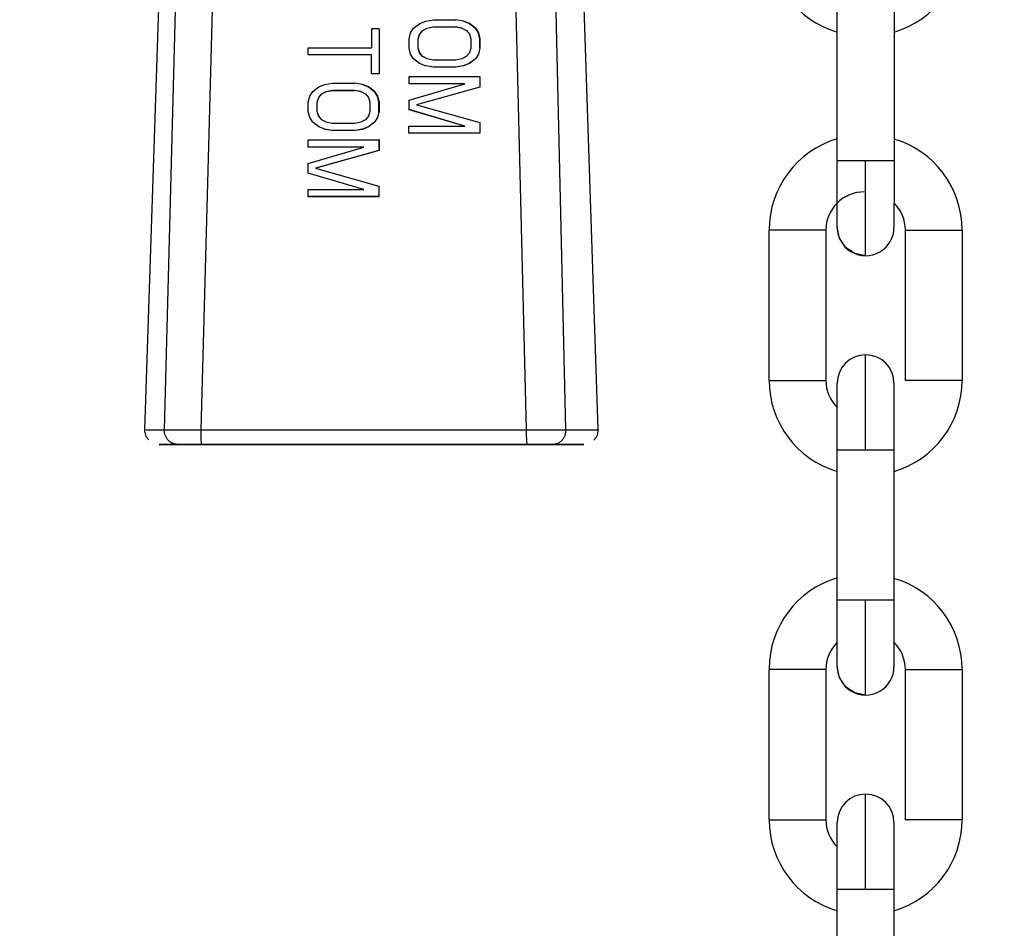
# Model space of a CAD drawing. Header units: inches. Extents: x 170 to 288, y 234 to 248.
# Tile 101 of 192: x 186.0206 to 186.1116, y 243.868 to 243.9521. Entities that reach past the tile are written whole.
import ezdxf

# ---------------------------------------------------------------- set-up
doc = ezdxf.new("R2010")
doc.units = ezdxf.units.IN
doc.header["$LTSCALE"] = 0.25
doc.header["$MEASUREMENT"] = 0
doc.layers.add('ANNOTATIONS', color=1, linetype='Continuous')
doc.layers.add('SLIM E GUIDE MOTOR LH', color=7, linetype='Continuous')
doc.styles.add('ARIAL', font='arial.ttf', dxfattribs={"height": 0.09375})
doc.dimstyles.new('STANDARD$0', dxfattribs={"dimtxt": 0.09375, "dimasz": 0.09375, "dimexe": 0.03125, "dimexo": 0.046875, "dimgap": 0.09, "dimtad": 0, "dimtih": 1, "dimtoh": 1, "dimdec": 4, "dimzin": 0, "dimdsep": 46, "dimtxsty": 'ARIAL', "dimcen": 0.09, "dimadec": 0, "dimazin": 0, "dimtfac": 1, "dimtdec": 4, "dimtofl": 0, "dimtmove": 0, "dimatfit": 1, "dimfxl": 1, "dimtolj": 1, "dimtzin": 0, "dimarcsym": 0})

# ---------------------------------------------------------------- blocks, each defined once
blk = doc.blocks.new('*D11')
at = {"layer": 'ANNOTATIONS', "color": 0, "lineweight": -2, "transparency": 16777216}
for p, q in [((185.6191465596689, 244.1437778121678), (187.0176164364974, 244.1437778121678)), ((186.9863664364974, 244.0500278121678), (186.9863664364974, 242.3590412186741)), ((186.9863664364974, 240.2331944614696), (186.9863664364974, 241.9241810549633)), ((185.7089299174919, 240.1394444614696), (187.0176164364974, 240.1394444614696))]:
    blk.add_line(p, q, dxfattribs=at)
at = {"layer": 'ANNOTATIONS', "color": 0, "transparency": 16777216}
for points in [[(186.9707414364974, 244.0500278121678), (187.0019914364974, 244.0500278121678), (186.9863664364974, 244.1437778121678)], [(186.9707414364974, 240.2331944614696), (187.0019914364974, 240.2331944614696), (186.9863664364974, 240.1394444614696)]]:
    blk.add_solid(points, dxfattribs=at)
at = {"layer": 'defpoints', "color": 0, "transparency": 16777216}
for p in [(185.5722715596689, 244.1437778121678), (186.9863664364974, 244.1437778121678), (185.6620549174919, 240.1394444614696)]:
    blk.add_point(p, dxfattribs=at)
at = {"layer": 'ANNOTATIONS', "color": 0, "transparency": 16777216, "insert": (186.9863664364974, 242.1416111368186), "char_height": 0.09375, "attachment_point": 5, "style": 'ARIAL'}
blk.add_mtext('\\A1;OPENING \\PHEIGHT', dxfattribs=at)

msp = doc.modelspace()

# ---------------------------------------------------------------- linework, layer by layer
at = {"layer": 'SLIM E GUIDE MOTOR LH'}
for p, q in [((186.0321434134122, 243.914163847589), (186.0358251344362, 244.0245746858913)), ((186.0703668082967, 244.0245741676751), (186.074045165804, 243.9141632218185)), ((186.0339486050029, 243.9141639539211), (186.0368417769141, 244.0222839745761)), ((186.0402889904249, 244.0222413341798), (186.0373053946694, 243.9141493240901)), ((186.0674493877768, 243.9141488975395), (186.0647613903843, 244.0222409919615)), ((186.0684933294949, 244.0222835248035), (186.071064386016, 243.9141634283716)), ((186.0961894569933, 243.9390549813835), (186.0961896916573, 243.9529657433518)), ((186.1014390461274, 243.9529656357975), (186.1014388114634, 243.9390548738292)), ((186.0575618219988, 243.9517652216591), (186.0581195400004, 243.9519838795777)), ((186.0581195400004, 243.9519838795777), (186.0588164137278, 243.952093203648)), ((186.0588164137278, 243.952093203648), (186.0609066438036, 243.9520931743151)), ((186.061603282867, 243.9519838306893), (186.0609066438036, 243.9520931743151)), ((186.0621603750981, 243.9517651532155), (186.061603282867, 243.9519838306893)), ((186.0616112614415, 243.9519809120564), (186.061603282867, 243.9519838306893)), ((186.0616112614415, 243.9519809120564), (186.0621683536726, 243.9517622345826)), ((186.0531118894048, 243.9512579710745), (186.0531094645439, 243.9495086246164)), ((186.0538086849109, 243.9512579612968), (186.0531118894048, 243.9512579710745)), ((186.0538086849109, 243.9512579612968), (186.0538029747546, 243.9471032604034)), ((186.0538086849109, 243.9512579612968), (186.0538166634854, 243.9512550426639)), ((186.0538166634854, 243.9512550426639), (186.0538109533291, 243.9471003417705)), ((186.0567244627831, 243.9508905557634), (186.0570037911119, 243.9513278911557)), ((186.0570037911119, 243.9513278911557), (186.0575618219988, 243.9517652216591)), ((186.0575604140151, 243.9507812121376), (186.0578395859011, 243.951109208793)), ((186.0575684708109, 243.9507782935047), (186.0578475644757, 243.9511062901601)), ((186.0578395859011, 243.951109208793), (186.0582579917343, 243.9513278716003)), ((186.0578395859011, 243.951109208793), (186.0578475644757, 243.9511062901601)), ((186.0578475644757, 243.9511062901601), (186.0582659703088, 243.9513249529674)), ((186.0582579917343, 243.9513278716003), (186.058815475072, 243.9514372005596)), ((186.0582579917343, 243.9513278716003), (186.0582659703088, 243.9513249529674)), ((186.0582659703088, 243.9513249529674), (186.0588235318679, 243.9514342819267)), ((186.058815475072, 243.9514372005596), (186.0609057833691, 243.9514371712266)), ((186.058815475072, 243.9514372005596), (186.0588235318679, 243.9514342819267)), ((186.0588235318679, 243.9514342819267), (186.0609137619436, 243.9514342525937)), ((186.0609057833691, 243.9514371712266), (186.0614630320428, 243.9513278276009)), ((186.0609057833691, 243.9514371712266), (186.0609137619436, 243.9514342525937)), ((186.0614671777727, 243.9513256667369), (186.0609137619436, 243.9514342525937)), ((186.0614630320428, 243.9513278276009), (186.0618808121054, 243.9511091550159)), ((186.0618808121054, 243.9511091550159), (186.0621590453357, 243.950781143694)), ((186.0627172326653, 243.9513278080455), (186.0621603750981, 243.9517651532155)), ((186.0621683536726, 243.9517622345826), (186.0621603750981, 243.9517651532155)), ((186.0621683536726, 243.9517622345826), (186.0627252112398, 243.9513248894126)), ((186.0629953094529, 243.9508904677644), (186.0627172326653, 243.9513278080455)), ((186.0627252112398, 243.9513248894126), (186.0627172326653, 243.9513278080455)), ((186.0627252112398, 243.9513248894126), (186.0630032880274, 243.9508875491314)), ((186.0565831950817, 243.9494692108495), (186.0565843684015, 243.950343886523)), ((186.0565843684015, 243.950343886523), (186.0567244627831, 243.9508905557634)), ((186.0574193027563, 243.9494692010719), (186.0574204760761, 243.9503438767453)), ((186.0574204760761, 243.9503438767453), (186.0575604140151, 243.9507812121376)), ((186.0574204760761, 243.9503438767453), (186.0574284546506, 243.9503409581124)), ((186.0574272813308, 243.9494662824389), (186.0574284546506, 243.9503409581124)), ((186.0574284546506, 243.9503409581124), (186.0575684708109, 243.9507782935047)), ((186.0575604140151, 243.9507812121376), (186.0575684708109, 243.9507782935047)), ((186.0621590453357, 243.950781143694), (186.0622978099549, 243.9503438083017)), ((186.0622978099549, 243.9503438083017), (186.0622966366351, 243.9494691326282)), ((186.0631339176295, 243.9503437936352), (186.0629953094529, 243.9508904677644)), ((186.0630032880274, 243.9508875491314), (186.0629953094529, 243.9508904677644)), ((186.0630032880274, 243.9508875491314), (186.063141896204, 243.9503408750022)), ((186.0631327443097, 243.9494691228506), (186.0631339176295, 243.9503437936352)), ((186.063141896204, 243.9503408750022), (186.0631339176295, 243.9503437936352)), ((186.063141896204, 243.9503408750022), (186.0631407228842, 243.9494662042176)), ((186.0472558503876, 243.9488526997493), (186.0472567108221, 243.9495087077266)), ((186.0472567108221, 243.9495087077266), (186.0531094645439, 243.9495086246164)), ((186.0567218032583, 243.9489225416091), (186.0565831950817, 243.9494692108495)), ((186.0575580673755, 243.9490318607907), (186.0574193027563, 243.9494692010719)), ((186.0574193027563, 243.9494692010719), (186.0574272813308, 243.9494662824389)), ((186.05756604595, 243.9490289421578), (186.0574272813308, 243.9494662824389)), ((186.0622966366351, 243.9494691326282), (186.0621566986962, 243.9490317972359)), ((186.0631327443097, 243.9494691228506), (186.0629926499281, 243.9489224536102)), ((186.0631407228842, 243.9494662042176), (186.0630006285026, 243.9489195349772)), ((186.0631327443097, 243.9494691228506), (186.0631407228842, 243.9494662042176)), ((186.0531086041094, 243.9488526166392), (186.0472558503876, 243.9488526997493)), ((186.0472638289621, 243.9488497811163), (186.0472558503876, 243.9488526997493)), ((186.0531086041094, 243.9488496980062), (186.0472638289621, 243.9488497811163)), ((186.0531061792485, 243.9471032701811), (186.0531086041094, 243.9488526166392)), ((186.0569998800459, 243.9484851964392), (186.0567218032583, 243.9489225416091)), ((186.0575567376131, 243.9480478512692), (186.0569998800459, 243.9484851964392)), ((186.0578363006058, 243.9487038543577), (186.0575580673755, 243.9490318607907)), ((186.0575580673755, 243.9490318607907), (186.05756604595, 243.9490289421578)), ((186.0578442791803, 243.9487009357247), (186.05756604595, 243.9490289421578)), ((186.0582540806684, 243.9484851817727), (186.0578363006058, 243.9487038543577)), ((186.0578363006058, 243.9487038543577), (186.0578442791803, 243.9487009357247)), ((186.058257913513, 243.9484844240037), (186.0578442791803, 243.9487009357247)), ((186.0588113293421, 243.9483758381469), (186.0582540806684, 243.9484851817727)), ((186.0609016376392, 243.9483758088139), (186.0588113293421, 243.9483758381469)), ((186.0614591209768, 243.9484851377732), (186.0609016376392, 243.9483758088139)), ((186.0618775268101, 243.9487037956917), (186.0614591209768, 243.9484851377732)), ((186.0621566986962, 243.9490317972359), (186.0618775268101, 243.9487037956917)), ((186.0627133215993, 243.9484851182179), (186.0621552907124, 243.9480477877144)), ((186.0627213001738, 243.9484821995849), (186.0621632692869, 243.9480448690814)), ((186.0629926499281, 243.9489224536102), (186.0627133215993, 243.9484851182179)), ((186.0627213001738, 243.9484821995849), (186.0627133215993, 243.9484851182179)), ((186.0630006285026, 243.9489195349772), (186.0627213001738, 243.9484821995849)), ((186.0630006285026, 243.9489195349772), (186.0629926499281, 243.9489224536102)), ((186.0581138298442, 243.9478291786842), (186.0575567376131, 243.9480478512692)), ((186.0588104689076, 243.9477198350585), (186.0581138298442, 243.9478291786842)), ((186.0581218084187, 243.9478262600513), (186.0581138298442, 243.9478291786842)), ((186.0588184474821, 243.9477169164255), (186.0581218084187, 243.9478262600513)), ((186.0609006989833, 243.9477198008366), (186.0588104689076, 243.9477198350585)), ((186.0588184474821, 243.9477169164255), (186.0588104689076, 243.9477198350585)), ((186.0609086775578, 243.9477168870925), (186.0588184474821, 243.9477169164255)), ((186.0615975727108, 243.9478291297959), (186.0609006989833, 243.9477198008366)), ((186.0609086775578, 243.9477168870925), (186.0609006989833, 243.9477198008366)), ((186.0616056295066, 243.9478262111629), (186.0609086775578, 243.9477168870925)), ((186.0621552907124, 243.9480477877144), (186.0615975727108, 243.9478291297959)), ((186.0616056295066, 243.9478262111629), (186.0615975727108, 243.9478291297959)), ((186.0621632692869, 243.9480448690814), (186.0616056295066, 243.9478262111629)), ((186.0621632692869, 243.9480448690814), (186.0621552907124, 243.9480477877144)), ((186.053114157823, 243.9471003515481), (186.0531061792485, 243.9471032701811)), ((186.0538029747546, 243.9471032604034), (186.0531061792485, 243.9471032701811)), ((186.0538109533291, 243.9471003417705), (186.053114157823, 243.9471003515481)), ((186.0538109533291, 243.9471003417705), (186.0538029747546, 243.9471032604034)), ((186.0565787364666, 243.9461891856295), (186.0565795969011, 243.946845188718)), ((186.0565795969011, 243.946845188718), (186.063129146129, 243.9468450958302)), ((186.063129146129, 243.9468450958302), (186.0631278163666, 243.9458610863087)), ((186.0631371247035, 243.9468421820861), (186.063129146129, 243.9468450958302)), ((186.0631371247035, 243.9468421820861), (186.0631357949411, 243.9458581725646)), ((186.0476692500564, 243.9454633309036), (186.0482272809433, 243.9459006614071)), ((186.0482272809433, 243.9459006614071), (186.048784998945, 243.9461193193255)), ((186.048784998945, 243.9461193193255), (186.0494818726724, 243.946228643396)), ((186.0489234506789, 243.9454633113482), (186.0494810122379, 243.9455726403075)), ((186.0489314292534, 243.9454603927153), (186.0494889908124, 243.9455697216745)), ((186.0494810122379, 243.9455726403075), (186.0515712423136, 243.9455726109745)), ((186.0494810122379, 243.9455726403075), (186.0494889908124, 243.9455697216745)), ((186.0494818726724, 243.946228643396), (186.0515721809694, 243.946228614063)), ((186.0494889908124, 243.9455697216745), (186.0515792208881, 243.9455696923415)), ((186.0515712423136, 243.9455726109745), (186.0521284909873, 243.9454632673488)), ((186.0515712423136, 243.9455726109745), (186.0515792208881, 243.9455696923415)), ((186.0522687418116, 243.9461192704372), (186.0515721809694, 243.946228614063)), ((186.0521326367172, 243.9454611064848), (186.0515792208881, 243.9455696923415)), ((186.0528258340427, 243.9459005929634), (186.0522687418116, 243.9461192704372)), ((186.0522767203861, 243.9461163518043), (186.0522687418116, 243.9461192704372)), ((186.0522767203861, 243.9461163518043), (186.0528338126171, 243.9458976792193)), ((186.0533826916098, 243.9454632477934), (186.0528258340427, 243.9459005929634)), ((186.0528338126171, 243.9458976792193), (186.0528258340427, 243.9459005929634)), ((186.0528338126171, 243.9458976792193), (186.0533906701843, 243.9454603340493)), ((186.056576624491, 243.9446585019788), (186.0617346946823, 243.9461891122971)), ((186.0617346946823, 243.9461891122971), (186.0565787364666, 243.9461891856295)), ((186.0565867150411, 243.9461862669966), (186.0565787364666, 243.9461891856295)), ((186.0617249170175, 243.9461861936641), (186.0565867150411, 243.9461862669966)), ((186.0631278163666, 243.9458610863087), (186.0572727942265, 243.9442211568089)), ((186.0631357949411, 243.9458581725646), (186.0572819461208, 243.9442185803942)), ((186.0631357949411, 243.9458581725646), (186.0631278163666, 243.9458610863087)), ((186.0472498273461, 243.9444793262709), (186.0473899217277, 243.9450259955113)), ((186.0473899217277, 243.9450259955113), (186.0476692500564, 243.9454633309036)), ((186.0480859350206, 243.9444793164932), (186.0482259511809, 243.9449166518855)), ((186.0480939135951, 243.9444763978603), (186.0482339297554, 243.9449137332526)), ((186.0482259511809, 243.9449166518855), (186.0485050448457, 243.9452446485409)), ((186.0482259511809, 243.9449166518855), (186.0482339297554, 243.9449137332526)), ((186.0482339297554, 243.9449137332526), (186.0485130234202, 243.945241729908)), ((186.0485050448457, 243.9452446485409), (186.0489234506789, 243.9454633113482)), ((186.0485050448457, 243.9452446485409), (186.0485130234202, 243.945241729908)), ((186.0485130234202, 243.945241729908), (186.0489314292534, 243.9454603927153)), ((186.0489234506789, 243.9454633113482), (186.0489314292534, 243.9454603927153)), ((186.0521284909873, 243.9454632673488), (186.05254627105, 243.9452445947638)), ((186.05254627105, 243.9452445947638), (186.0528245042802, 243.9449165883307)), ((186.0528245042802, 243.9449165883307), (186.0529632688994, 243.9444792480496)), ((186.0536607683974, 243.9450259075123), (186.0533826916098, 243.9454632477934)), ((186.0533906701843, 243.9454603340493), (186.0533826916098, 243.9454632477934)), ((186.0533906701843, 243.9454603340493), (186.0536687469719, 243.9450229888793)), ((186.053799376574, 243.9444792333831), (186.0536607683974, 243.9450259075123)), ((186.0536687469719, 243.9450229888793), (186.0536607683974, 243.9450259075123)), ((186.0536687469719, 243.9450229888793), (186.0538073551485, 243.9444763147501)), ((186.0565754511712, 243.9437838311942), (186.056576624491, 243.9446585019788)), ((186.0472486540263, 243.9436046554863), (186.0472498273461, 243.9444793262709)), ((186.0480847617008, 243.9436046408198), (186.0480859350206, 243.9444793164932)), ((186.0480859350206, 243.9444793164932), (186.0480939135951, 243.9444763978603)), ((186.0480927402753, 243.9436017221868), (186.0480939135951, 243.9444763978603)), ((186.0529632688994, 243.9444792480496), (186.0529620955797, 243.9436045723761)), ((186.0537982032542, 243.9436045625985), (186.053799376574, 243.9444792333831)), ((186.0538073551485, 243.9444763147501), (186.053799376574, 243.9444792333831)), ((186.0538073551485, 243.9444763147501), (186.0538061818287, 243.9436016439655)), ((186.0617293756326, 243.942253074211), (186.0565754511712, 243.9437838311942)), ((186.0565834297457, 243.9437809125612), (186.0565754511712, 243.9437838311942)), ((186.061727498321, 243.942253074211), (186.0565834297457, 243.9437809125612)), ((186.0572727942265, 243.9442211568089), (186.0631232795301, 243.9425810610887)), ((186.0473872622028, 243.943057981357), (186.0472486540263, 243.9436046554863)), ((186.0476653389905, 243.9426206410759), (186.0473872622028, 243.943057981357)), ((186.04822352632, 243.9431673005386), (186.0480847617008, 243.9436046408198)), ((186.0480847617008, 243.9436046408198), (186.0480927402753, 243.9436017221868)), ((186.0482315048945, 243.9431643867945), (186.0480927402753, 243.9436017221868)), ((186.0485017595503, 243.9428392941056), (186.04822352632, 243.9431673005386)), ((186.04822352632, 243.9431673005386), (186.0482315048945, 243.9431643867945)), ((186.0485097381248, 243.9428363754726), (186.0482315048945, 243.9431643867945)), ((186.0489195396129, 243.9426206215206), (186.0485017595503, 243.9428392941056)), ((186.0485017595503, 243.9428392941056), (186.0485097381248, 243.9428363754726)), ((186.0489233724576, 243.9426198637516), (186.0485097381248, 243.9428363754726)), ((186.0525429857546, 243.9428392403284), (186.0521246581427, 243.9426205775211)), ((186.0528221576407, 243.9431672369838), (186.0525429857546, 243.9428392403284)), ((186.0529620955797, 243.9436045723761), (186.0528221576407, 243.9431672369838)), ((186.0536581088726, 243.9430578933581), (186.0533787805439, 243.9426205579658)), ((186.0536660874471, 243.9430549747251), (186.0533867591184, 243.9426176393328)), ((186.0537982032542, 243.9436045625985), (186.0536581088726, 243.9430578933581)), ((186.0536660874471, 243.9430549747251), (186.0536581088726, 243.9430578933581)), ((186.0538061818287, 243.9436016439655), (186.0536660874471, 243.9430549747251)), ((186.0537982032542, 243.9436045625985), (186.0538061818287, 243.9436016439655)), ((186.0482221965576, 243.9421832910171), (186.0476653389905, 243.9426206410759)), ((186.0487792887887, 243.9419646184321), (186.0482221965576, 243.9421832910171)), ((186.0494759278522, 243.9418552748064), (186.0487792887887, 243.9419646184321)), ((186.0487872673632, 243.9419616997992), (186.0487792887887, 243.9419646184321)), ((186.0494839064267, 243.9418523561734), (186.0487872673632, 243.9419616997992)), ((186.0494767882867, 243.9425112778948), (186.0489195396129, 243.9426206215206)), ((186.0515661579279, 243.9418552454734), (186.0494759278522, 243.9418552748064)), ((186.0494839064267, 243.9418523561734), (186.0494759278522, 243.9418552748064)), ((186.0515670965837, 243.9425112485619), (186.0494767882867, 243.9425112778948)), ((186.0515741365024, 243.9418523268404), (186.0494839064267, 243.9418523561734)), ((186.0522631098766, 243.9419645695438), (186.0515661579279, 243.9418552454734)), ((186.0515741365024, 243.9418523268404), (186.0515661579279, 243.9418552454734)), ((186.0521246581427, 243.9426205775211), (186.0515670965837, 243.9425112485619)), ((186.0522710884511, 243.9419616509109), (186.0515741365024, 243.9418523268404)), ((186.0528207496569, 243.9421832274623), (186.0522631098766, 243.9419645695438)), ((186.0522710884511, 243.9419616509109), (186.0522631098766, 243.9419645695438)), ((186.0528287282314, 243.9421803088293), (186.0522710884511, 243.9419616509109)), ((186.0533787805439, 243.9426205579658), (186.0528207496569, 243.9421832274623)), ((186.0528287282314, 243.9421803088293), (186.0528207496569, 243.9421832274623)), ((186.0533867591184, 243.9426176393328), (186.0528287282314, 243.9421803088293)), ((186.0533867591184, 243.9426176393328), (186.0533787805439, 243.9426205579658)), ((186.0565724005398, 243.941597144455), (186.0565733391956, 243.9422531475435)), ((186.0565733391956, 243.9422531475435), (186.0617293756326, 243.942253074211)), ((186.0631232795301, 243.9425810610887), (186.0631219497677, 243.9415970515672)), ((186.0631312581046, 243.9425781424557), (186.0631232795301, 243.9425810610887)), ((186.0631312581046, 243.9425781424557), (186.0631299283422, 243.9415941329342)), ((186.0472441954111, 243.9403246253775), (186.0472450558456, 243.9409806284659)), ((186.0472450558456, 243.9409806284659), (186.0537946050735, 243.9409805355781)), ((186.0537946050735, 243.9409805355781), (186.0537932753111, 243.9399965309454)), ((186.053802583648, 243.940977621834), (186.0537946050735, 243.9409805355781)), ((186.053802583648, 243.940977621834), (186.0538012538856, 243.9399936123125)), ((186.0631219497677, 243.9415970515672), (186.0565724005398, 243.941597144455)), ((186.0565804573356, 243.941594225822), (186.0565724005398, 243.941597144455)), ((186.0631299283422, 243.9415941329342), (186.0565804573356, 243.941594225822)), ((186.0631299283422, 243.9415941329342), (186.0631219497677, 243.9415970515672)), ((186.0472420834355, 243.9387939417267), (186.0524001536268, 243.940324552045)), ((186.0524001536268, 243.940324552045), (186.0472441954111, 243.9403246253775)), ((186.0472521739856, 243.9403217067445), (186.0472441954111, 243.9403246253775)), ((186.052390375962, 243.940321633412), (186.0472521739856, 243.9403217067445)), ((186.0537932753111, 243.9399965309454), (186.0479382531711, 243.9383565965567)), ((186.0538012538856, 243.9399936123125), (186.0479474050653, 243.938354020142)), ((186.0538012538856, 243.9399936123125), (186.0537932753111, 243.9399965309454)), ((186.0472409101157, 243.9379192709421), (186.0472420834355, 243.9387939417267)), ((186.0479382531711, 243.9383565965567), (186.0537887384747, 243.9367165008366)), ((186.0523948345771, 243.9363885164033), (186.0472409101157, 243.9379192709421)), ((186.0472488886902, 243.9379163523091), (186.0472409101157, 243.9379192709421)), ((186.0523929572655, 243.9363885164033), (186.0472488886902, 243.9379163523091)), ((186.0472379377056, 243.9357325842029), (186.0472387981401, 243.9363885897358)), ((186.0472387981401, 243.9363885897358), (186.0523948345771, 243.9363885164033)), ((186.0537887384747, 243.9367165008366), (186.0537874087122, 243.9357324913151)), ((186.0537967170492, 243.9367135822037), (186.0537887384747, 243.9367165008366)), ((186.0537967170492, 243.9367135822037), (186.0537953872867, 243.9357295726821)), ((186.0537874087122, 243.9357324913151), (186.0472379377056, 243.9357325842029)), ((186.0472459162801, 243.9357296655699), (186.0472379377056, 243.9357325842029)), ((186.0537953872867, 243.9357295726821), (186.0472459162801, 243.9357296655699)), ((186.0537953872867, 243.9357295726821), (186.0537874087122, 243.9357324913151)), ((186.0898898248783, 243.9187243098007), (186.0898900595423, 243.9326350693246)), ((186.0951394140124, 243.9326349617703), (186.0951391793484, 243.9187242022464)), ((186.1024882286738, 243.918724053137), (186.1024885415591, 243.9326348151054)), ((186.1077378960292, 243.932634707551), (186.1077375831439, 243.9187239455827)), ((186.0373053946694, 243.9141493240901), (186.0674493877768, 243.9141488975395)), ((186.0373852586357, 243.9128078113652), (186.0688033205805, 243.9128070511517)), ((186.0374076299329, 243.9128078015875), (186.0675849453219, 243.9128073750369)), ((186.0687809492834, 243.9128070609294), (186.0386036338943, 243.9128074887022)), ((186.0961885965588, 243.8983935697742), (186.0961889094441, 243.9123043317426)), ((186.1014382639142, 243.9123042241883), (186.1014379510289, 243.8983934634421)), ((186.0898889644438, 243.8780628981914), (186.0898892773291, 243.8919736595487)), ((186.0951386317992, 243.8919735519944), (186.0951383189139, 243.8780627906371)), ((186.1024873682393, 243.8780626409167), (186.1024876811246, 243.8919734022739)), ((186.1077370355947, 243.8919732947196), (186.1077367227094, 243.8780625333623)), ((186.0961877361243, 243.857732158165), (186.0961880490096, 243.8716429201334)), ((186.1014374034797, 243.871642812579), (186.1014370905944, 243.8577320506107))]:
    msp.add_line(p, q, dxfattribs=at)
at = {"layer": 'SLIM E GUIDE MOTOR LH', "flags": 128}
for points in [[(186.0961893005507, 243.9328869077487), (186.0961893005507, 243.9339264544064), (186.096189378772, 243.9346935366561), (186.096189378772, 243.9378516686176), (186.0961894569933, 243.9390549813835)], [(186.0988140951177, 243.939054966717), (186.0978096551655, 243.9390549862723), (186.0969582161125, 243.93905499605), (186.096389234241, 243.9390549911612), (186.0961894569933, 243.9390549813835)], [(186.0988139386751, 243.9302621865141), (186.0988139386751, 243.9317440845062), (186.0988140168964, 243.9328375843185), (186.0988140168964, 243.9356901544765), (186.0988140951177, 243.937339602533), (186.0988140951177, 243.939054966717)], [(186.1014388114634, 243.9390548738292), (186.1012389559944, 243.9390548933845), (186.1006700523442, 243.9390549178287), (186.0998185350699, 243.9390549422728), (186.0988140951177, 243.939054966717)], [(186.1014388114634, 243.9390548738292), (186.1014387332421, 243.9378515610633), (186.1014387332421, 243.9356281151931), (186.1014386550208, 243.9346934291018), (186.1014386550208, 243.9328868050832)], [(186.0988139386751, 243.9302621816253), (186.0978094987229, 243.9304619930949), (186.0969579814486, 243.9310309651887), (186.0963890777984, 243.931882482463), (186.0961893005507, 243.9328869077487)], [(186.0951394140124, 243.9326349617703), (186.0949396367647, 243.9326349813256), (186.0943706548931, 243.9326350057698), (186.0935192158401, 243.9326350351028), (186.0915103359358, 243.9326350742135), (186.0906588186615, 243.9326350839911), (186.0900899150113, 243.9326350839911), (186.0898900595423, 243.9326350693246)], [(186.1024885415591, 243.9326348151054), (186.1026883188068, 243.932634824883), (186.1032573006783, 243.932634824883), (186.1041087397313, 243.9326348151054), (186.1051131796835, 243.9326348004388), (186.1061176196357, 243.9326347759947), (186.10696913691, 243.9326347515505), (186.1075380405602, 243.9326347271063), (186.1077378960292, 243.932634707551)], [(186.0988135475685, 243.9123043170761), (186.0988136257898, 243.9140196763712), (186.0988136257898, 243.9171892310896), (186.0988137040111, 243.9185216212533), (186.0988137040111, 243.9210968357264)], [(186.0898898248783, 243.9187243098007), (186.090089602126, 243.9187243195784), (186.0906585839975, 243.9187243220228), (186.0915100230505, 243.9187243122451), (186.0925144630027, 243.9187242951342), (186.0935189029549, 243.9187242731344), (186.0943704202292, 243.9187242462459), (186.0949393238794, 243.9187242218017), (186.0951391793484, 243.9187242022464)], [(186.0961889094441, 243.9123043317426), (186.0961889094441, 243.91466468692), (186.0961889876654, 243.9157310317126), (186.0961889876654, 243.9184722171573)], [(186.1014383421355, 243.918472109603), (186.1014383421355, 243.9157309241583), (186.1014382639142, 243.9146645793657), (186.1014382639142, 243.9123042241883)], [(186.1077375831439, 243.9187239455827), (186.1075378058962, 243.918723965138), (186.1069688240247, 243.9187239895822), (186.1061173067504, 243.9187240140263), (186.1051128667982, 243.9187240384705), (186.1041085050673, 243.9187240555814), (186.103256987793, 243.9187240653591), (186.1026880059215, 243.9187240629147), (186.1024882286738, 243.918724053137)], [(186.1014383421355, 243.9157307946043), (186.1014382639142, 243.9146644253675)], [(186.0961889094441, 243.9123043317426), (186.0963886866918, 243.9123043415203), (186.0969576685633, 243.9123043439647), (186.0978091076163, 243.912304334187), (186.0988135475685, 243.9123043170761)], [(186.0988135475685, 243.9123043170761), (186.0998179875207, 243.9123042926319), (186.100669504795, 243.9123042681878), (186.1012384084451, 243.9123042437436), (186.1014382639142, 243.9123042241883)], [(186.0961885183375, 243.8922254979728), (186.0961885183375, 243.8960331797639), (186.0961885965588, 243.8971902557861), (186.0961885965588, 243.8983935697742)], [(186.0988133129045, 243.8983935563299), (186.0978088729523, 243.8983935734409), (186.096957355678, 243.8983935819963), (186.0963883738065, 243.8983935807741), (186.0961885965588, 243.8983935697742)], [(186.0988130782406, 243.889600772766), (186.0988130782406, 243.8902701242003), (186.0988131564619, 243.8910826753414), (186.0988131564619, 243.893508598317), (186.0988132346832, 243.8950287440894), (186.0988132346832, 243.896678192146), (186.0988133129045, 243.8983935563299)], [(186.1014379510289, 243.8983934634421), (186.1012381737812, 243.8983934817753), (186.1006691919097, 243.8983935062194), (186.0998176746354, 243.898393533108), (186.0988133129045, 243.8983935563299)], [(186.1014379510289, 243.8983934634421), (186.1014379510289, 243.8971901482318), (186.1014378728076, 243.8960330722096), (186.1014378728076, 243.8932649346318), (186.1014377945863, 243.8926949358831), (186.1014377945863, 243.8922253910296)], [(186.0951386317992, 243.8919735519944), (186.0949387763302, 243.8919735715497), (186.0943698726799, 243.8919735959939), (186.0935183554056, 243.8919736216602), (186.0925139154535, 243.8919736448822), (186.0915095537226, 243.8919736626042), (186.0906580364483, 243.8919736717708), (186.0900890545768, 243.8919736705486), (186.0898892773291, 243.8919736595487)], [(186.0988130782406, 243.8896007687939), (186.0978087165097, 243.889800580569), (186.0969571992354, 243.8903695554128), (186.0963882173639, 243.891221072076), (186.0961885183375, 243.8922254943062)], [(186.1024876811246, 243.8919734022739), (186.1026874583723, 243.8919734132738), (186.1032564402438, 243.891973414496), (186.1041079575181, 243.8919734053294), (186.1051123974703, 243.8919733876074), (186.1061167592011, 243.8919733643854), (186.1069682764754, 243.8919733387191), (186.107537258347, 243.8919733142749), (186.1077370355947, 243.8919732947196)], [(186.0988127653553, 243.8716429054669), (186.0988127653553, 243.8750076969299), (186.0988128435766, 243.8765278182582), (186.0988128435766, 243.8789536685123), (186.0988129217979, 243.8797661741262), (186.0988129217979, 243.8804354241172)], [(186.0898889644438, 243.8780628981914), (186.0900887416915, 243.8780629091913), (186.090657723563, 243.8780629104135), (186.0915092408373, 243.878062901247), (186.0925136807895, 243.8780628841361), (186.0935180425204, 243.878062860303), (186.0943695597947, 243.8780628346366), (186.0949385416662, 243.8780628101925), (186.0951383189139, 243.8780627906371)], [(186.0961880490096, 243.8716429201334), (186.0961880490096, 243.872846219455), (186.0961881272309, 243.8740032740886), (186.0961881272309, 243.876771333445), (186.0961882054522, 243.8773413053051)], [(186.0961881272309, 243.8767712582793), (186.0961882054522, 243.8773412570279), (186.0961882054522, 243.8778108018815)], [(186.1014375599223, 243.8776921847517), (186.101437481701, 243.8773411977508), (186.101437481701, 243.8740031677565), (186.1014374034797, 243.8728461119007), (186.1014374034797, 243.871642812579)], [(186.1014375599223, 243.8778106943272), (186.1014375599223, 243.8776921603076), (186.101437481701, 243.8773411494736)], [(186.1077367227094, 243.8780625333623), (186.1075369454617, 243.8780625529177), (186.1069679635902, 243.8780625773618), (186.1061165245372, 243.8780626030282), (186.105112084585, 243.8780626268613), (186.1041076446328, 243.8780626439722), (186.1032561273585, 243.8780626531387), (186.1026872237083, 243.8780626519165), (186.1024873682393, 243.8780626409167)], [(186.101437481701, 243.8740030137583), (186.1014374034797, 243.8728459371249)], [(186.0961880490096, 243.8716429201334), (186.0963878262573, 243.8716429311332), (186.0969568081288, 243.8716429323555), (186.0978083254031, 243.8716429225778), (186.0988127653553, 243.8716429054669)], [(186.0988127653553, 243.8716429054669), (186.0998171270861, 243.8716428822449), (186.1006686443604, 243.8716428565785), (186.101237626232, 243.8716428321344), (186.1014374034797, 243.871642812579)]]:
    msp.add_lwpolyline(points, dxfattribs=at)
at = {"layer": 'SLIM E GUIDE MOTOR LH'}
for centre, radius, start, end in [((186.0986832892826, 243.959385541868), 0.008792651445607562, 179.9988299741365, 253.5247191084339), ((186.0989457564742, 243.9593855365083), 0.00879265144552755, 286.4729408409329, 359.998829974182), ((186.0986835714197, 243.9326562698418), 0.00879265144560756, 106.4727034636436, 179.9985925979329), ((186.0989452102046, 243.932634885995), 0.008792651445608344, 359.9988299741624, 73.52471909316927), ((186.098682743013, 243.9326348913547), 0.003543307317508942, 89.99882997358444, 179.9988299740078), ((186.0989452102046, 243.932634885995), 0.003543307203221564, 359.9988299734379, 45.27411383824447), ((186.0988139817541, 243.9328868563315), 0.002624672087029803, 179.9988299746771, 359.9994094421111), ((186.0988136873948, 243.9184721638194), 0.002624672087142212, 359.979854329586, 179.9798341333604), ((186.0986824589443, 243.9187241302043), 0.008792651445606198, 179.9988299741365, 253.5247191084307), ((186.0986824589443, 243.9187241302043), 0.0035433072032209, 179.9988299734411, 225.2742543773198), ((186.0989449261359, 243.9187241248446), 0.008792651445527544, 286.4729408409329, 359.998829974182), ((186.0986835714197, 243.8920162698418), 0.00879265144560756, 106.4727034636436, 179.9985925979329), ((186.0989443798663, 243.8919734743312), 0.00879265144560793, 359.9988299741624, 73.52471910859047), ((186.0986819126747, 243.891973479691), 0.003543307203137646, 134.7239359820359, 179.998829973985), ((186.0989443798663, 243.8919734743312), 0.003543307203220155, 359.9988299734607, 45.2739186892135), ((186.0988131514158, 243.8922254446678), 0.002624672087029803, 179.9988299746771, 359.9994094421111), ((186.0988128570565, 243.8778107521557), 0.002624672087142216, 359.979854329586, 179.9798341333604), ((186.098681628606, 243.8780627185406), 0.008792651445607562, 179.9988299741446, 253.5247191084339), ((186.098681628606, 243.8780627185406), 0.003543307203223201, 179.9988299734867, 225.2742022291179), ((186.0989440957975, 243.8780627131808), 0.00879265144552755, 286.4729408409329, 359.998829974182)]:
    msp.add_arc(centre, radius, start, end, dxfattribs=at)
for points, knots in [([(186.0325151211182, 243.9132029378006), (186.0324545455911, 243.9132734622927), (186.0323346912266, 243.9134130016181), (186.0321756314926, 243.9137332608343), (186.0321553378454, 243.9139943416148), (186.0321421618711, 243.9141638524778)], [0, 0, 0, 0, 0.2638431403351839, 0.5220384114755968, 1, 1, 1, 1]), ([(186.0322448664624, 243.914163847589), (186.032254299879, 243.9141638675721), (186.0322757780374, 243.91416391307), (186.0333475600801, 243.9141639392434), (186.0339486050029, 243.9141639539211)], [0, 0, 0, 0, 0.4392097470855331, 1, 1, 1, 1]), ([(186.0339486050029, 243.9141639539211), (186.0341104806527, 243.9141645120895), (186.0344397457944, 243.9141656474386), (186.035228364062, 243.9141632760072), (186.0361978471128, 243.9141582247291), (186.0369324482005, 243.9141523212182), (186.0373053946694, 243.9141493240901)], [0, 0, 0, 0, 0.2379498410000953, 0.4840047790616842, 0.7380366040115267, 0.9999999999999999, 0.9999999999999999, 0.9999999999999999, 0.9999999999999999]), ([(186.0351471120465, 243.912807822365), (186.0349933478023, 243.9128260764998), (186.0347564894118, 243.912854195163), (186.0344728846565, 243.9130242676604), (186.0342784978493, 243.9132007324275), (186.0341238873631, 243.9134191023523), (186.0339779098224, 243.9137351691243), (186.0339601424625, 243.9139951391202), (186.0339486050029, 243.9141639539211)], [0, 0, 0, 0, 0.2389276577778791, 0.3680440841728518, 0.4999461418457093, 0.6318924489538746, 0.7609647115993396, 1, 1, 1, 1]), ([(186.0373053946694, 243.9141493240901), (186.0373063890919, 243.9139745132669), (186.0373083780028, 243.9136248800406), (186.0373267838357, 243.913180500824), (186.0373534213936, 243.9128686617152), (186.037374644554, 243.9128280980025), (186.0373852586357, 243.9128078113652)], [0, 0, 0, 0, 0.2499873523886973, 0.4999912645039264, 0.749936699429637, 1, 1, 1, 1]), ([(186.0674493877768, 243.9141488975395), (186.0678261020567, 243.9141518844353), (186.0685681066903, 243.9141577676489), (186.0695953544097, 243.9141627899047), (186.0704658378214, 243.914165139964), (186.0708671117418, 243.9141639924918), (186.071064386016, 243.9141634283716)], [0, 0, 0, 0, 0.2619742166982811, 0.5160040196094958, 0.7620579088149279, 0.9999999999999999, 0.9999999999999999, 0.9999999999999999, 0.9999999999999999]), ([(186.0675291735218, 243.9128073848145), (186.0675185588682, 243.9128277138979), (186.0674973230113, 243.9128683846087), (186.0674706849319, 243.9131798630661), (186.06745239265, 243.9136245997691), (186.067450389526, 243.9139741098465), (186.0674493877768, 243.9141488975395)], [0, 0, 0, 0, 0.2499358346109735, 0.5000258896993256, 0.7499662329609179, 1, 1, 1, 1]), ([(186.071064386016, 243.9141634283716), (186.071053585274, 243.913994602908), (186.0710369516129, 243.913734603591), (186.0708997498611, 243.9134186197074), (186.0707547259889, 243.9132001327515), (186.0705722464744, 243.9130238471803), (186.0703059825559, 243.9128536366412), (186.0700837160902, 243.9128255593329), (186.0699394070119, 243.9128073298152)], [0, 0, 0, 0, 0.2390234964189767, 0.3681076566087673, 0.5000411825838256, 0.6320068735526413, 0.7610761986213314, 1, 1, 1, 1]), ([(186.071064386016, 243.9141634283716), (186.0718061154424, 243.9141633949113), (186.0732895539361, 243.9141633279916), (186.0741277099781, 243.9141632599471), (186.073971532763, 243.9141632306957), (186.0739437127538, 243.9141632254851)], [0, 0, 0, 0, 0.4511199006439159, 0.9022274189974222, 1, 1, 1, 1]), ([(186.0740464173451, 243.9141632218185), (186.0740332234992, 243.9139937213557), (186.0740129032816, 243.9137326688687), (186.0738539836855, 243.9134123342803), (186.0737340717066, 243.9132728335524), (186.073673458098, 243.9132023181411)], [0, 0, 0, 0, 0.4779573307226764, 0.7361156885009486, 1, 1, 1, 1]), ([(186.0362491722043, 243.9128075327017), (186.0355350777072, 243.9128075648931), (186.0341069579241, 243.9128076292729), (186.0333254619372, 243.9128077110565), (186.0335316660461, 243.912807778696), (186.0346086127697, 243.9128078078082), (186.0351471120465, 243.912807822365)], [0, 0, 0, 0, 0.2500140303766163, 0.5000038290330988, 0.749989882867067, 1, 1, 1, 1]), ([(186.0367962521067, 243.9128075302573), (186.0360924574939, 243.9128075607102), (186.0346849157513, 243.912807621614), (186.0343109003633, 243.9128076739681), (186.0341238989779, 243.9128077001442)], [0, 0, 0, 0, 0.5000168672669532, 0.9999999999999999, 0.9999999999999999, 0.9999999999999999, 0.9999999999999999]), ([(186.0341883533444, 243.9128077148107), (186.0341985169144, 243.9128077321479), (186.0342220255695, 243.9128077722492), (186.0351834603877, 243.9128077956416), (186.0357292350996, 243.9128078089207)], [0, 0, 0, 0, 0.4323331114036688, 1, 1, 1, 1]), ([(186.0351471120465, 243.912807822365), (186.0352613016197, 243.9128078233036), (186.035489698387, 243.9128078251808), (186.0360325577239, 243.9128078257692), (186.0366734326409, 243.9128078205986), (186.0371480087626, 243.9128078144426), (186.0373852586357, 243.9128078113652)], [0, 0, 0, 0, 0.2499623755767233, 0.4999633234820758, 0.7500218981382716, 1, 1, 1, 1]), ([(186.0357292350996, 243.9128078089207), (186.0358104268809, 243.9128078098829), (186.0359754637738, 243.9128078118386), (186.0363702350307, 243.9128078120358), (186.0368548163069, 243.9128078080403), (186.0372215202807, 243.9128078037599), (186.0374076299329, 243.9128078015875)], [0, 0, 0, 0, 0.2384554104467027, 0.4847034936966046, 0.738476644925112, 1, 1, 1, 1]), ([(186.0386594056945, 243.9128074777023), (186.0384198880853, 243.9128074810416), (186.0379408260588, 243.9128074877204), (186.0372630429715, 243.9128075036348), (186.0366662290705, 243.9128075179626), (186.0363881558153, 243.9128075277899), (186.0362491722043, 243.9128075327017)], [0, 0, 0, 0, 0.2499800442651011, 0.4999880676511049, 0.750089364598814, 1, 1, 1, 1]), ([(186.0386036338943, 243.9128074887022), (186.0384160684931, 243.9128074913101), (186.0380461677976, 243.9128074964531), (186.037533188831, 243.9128075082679), (186.0370967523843, 243.9128075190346), (186.0368954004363, 243.9128075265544), (186.0367962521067, 243.9128075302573)], [0, 0, 0, 0, 0.2609339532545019, 0.5145919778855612, 0.7609787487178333, 1, 1, 1, 1]), ([(186.0699394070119, 243.9128073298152), (186.0698004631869, 243.9128073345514), (186.0695225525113, 243.9128073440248), (186.0689253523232, 243.9128073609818), (186.068247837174, 243.9128073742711), (186.0677687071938, 243.9128073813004), (186.0675291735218, 243.9128073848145)], [0, 0, 0, 0, 0.2499813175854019, 0.5000040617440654, 0.7500347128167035, 0.9999999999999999, 0.9999999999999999, 0.9999999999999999, 0.9999999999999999]), ([(186.0675849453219, 243.9128073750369), (186.0677725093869, 243.9128073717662), (186.0681424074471, 243.9128073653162), (186.0686553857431, 243.912807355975), (186.0690917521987, 243.9128073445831), (186.0692931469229, 243.9128073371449), (186.0693923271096, 243.9128073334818)], [0, 0, 0, 0, 0.2609357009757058, 0.514595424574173, 0.7609544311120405, 1, 1, 1, 1]), ([(186.0704593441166, 243.9128070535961), (186.0703781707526, 243.912807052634), (186.0702132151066, 243.9128070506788), (186.0698183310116, 243.912807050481), (186.0693338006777, 243.9128070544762), (186.0689670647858, 243.912807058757), (186.0687809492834, 243.9128070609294)], [0, 0, 0, 0, 0.238557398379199, 0.4847820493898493, 0.7385310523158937, 0.9999999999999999, 0.9999999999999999, 0.9999999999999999, 0.9999999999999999]), ([(186.0688033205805, 243.9128070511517), (186.0690405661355, 243.9128070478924), (186.0695151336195, 243.9128070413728), (186.0701561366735, 243.91280703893), (186.0706987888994, 243.9128070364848), (186.0709272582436, 243.9128070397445), (186.0710414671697, 243.912807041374)], [0, 0, 0, 0, 0.2499595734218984, 0.499999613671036, 0.7500561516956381, 1, 1, 1, 1]), ([(186.0693923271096, 243.9128073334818), (186.0701057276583, 243.9128073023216), (186.0713893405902, 243.9128072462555), (186.0717431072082, 243.9128072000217), (186.0719002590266, 243.9128071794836)], [0, 0, 0, 0, 0.5557754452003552, 1, 1, 1, 1]), ([(186.0699394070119, 243.9128073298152), (186.0706535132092, 243.9128072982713), (186.0720816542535, 243.9128072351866), (186.072862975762, 243.9128071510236), (186.0726569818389, 243.9128070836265), (186.0715799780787, 243.9128070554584), (186.0710414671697, 243.912807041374)], [0, 0, 0, 0, 0.2500182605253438, 0.5000115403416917, 0.7500015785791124, 1, 1, 1, 1]), ([(186.0720646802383, 243.9128071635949), (186.0720633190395, 243.9128071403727), (186.072060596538, 243.9128070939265), (186.0709931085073, 243.9128070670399), (186.0704593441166, 243.9128070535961)], [0, 0, 0, 0, 0.4999809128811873, 1, 1, 1, 1])]:
    msp.add_open_spline(points, degree=3, knots=knots, dxfattribs=at)

# ---------------------------------------------------------------- dimensions: what is measured, and where the dimension line sits
at = {"layer": 'ANNOTATIONS'}
dim = msp.add_linear_dim(base=(186.9863664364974, 244.1437778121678), p1=(185.6620549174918, 240.1394444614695), p2=(185.5722715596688, 244.1437778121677), angle=90, text='OPENING \\PHEIGHT', dimstyle='STANDARD$0', dxfattribs=at)
dim.commit()
dim.dimension.update_dxf_attribs({"geometry": '*D11', "text_midpoint": (186.9863664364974, 242.1416111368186)})

doc.saveas('drawing.dxf')
